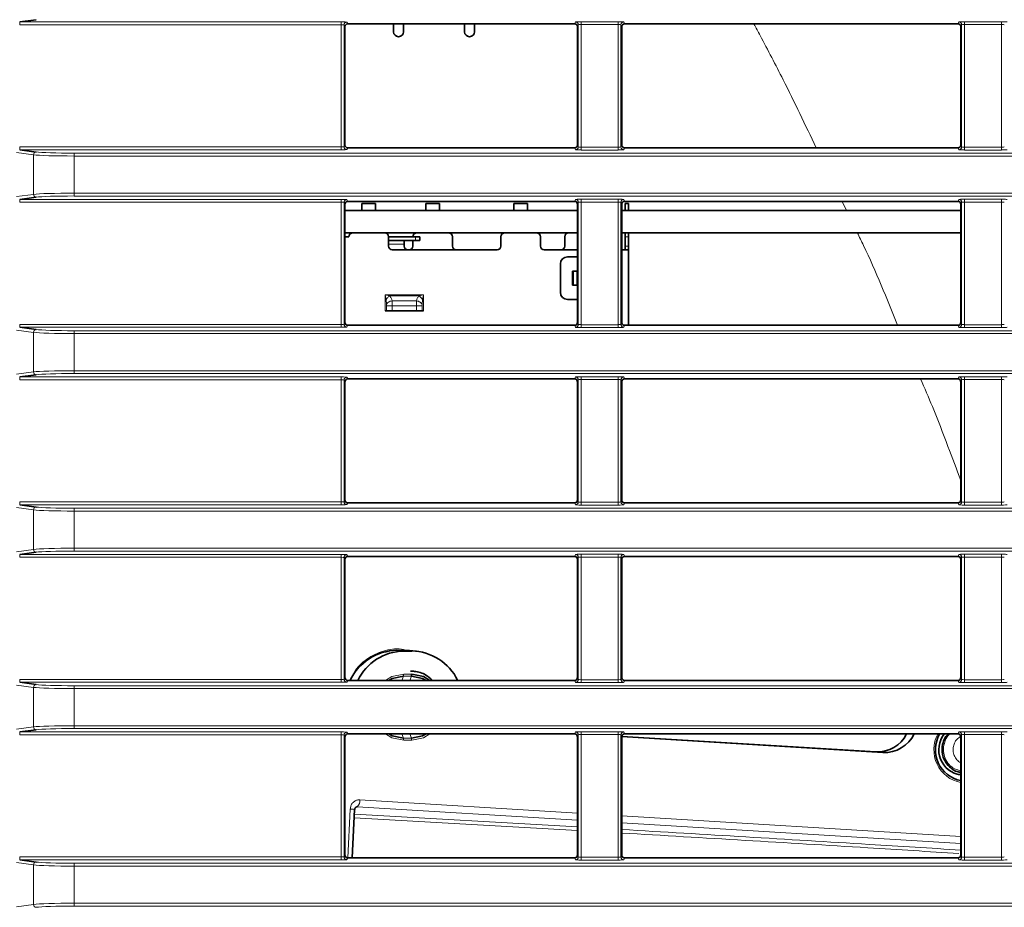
# Model space of a CAD drawing. Header units: millimetres. Extents: x 0 to 1118, y 0 to 864.
# Tile 69 of 172: x 522 to 540, y 364 to 379. Entities that reach past the tile are written whole.
import ezdxf

# ---------------------------------------------------------------- set-up
doc = ezdxf.new("R2010")
doc.units = ezdxf.units.MM
doc.layers.add('ALPHAREV', color=7, linetype='Continuous', lineweight=25)
doc.styles.add('SLDTEXTSTYLE0', font='TXT', dxfattribs={"width": 0.605})
doc.dimstyles.new('SLDDIMSTYLE0', dxfattribs={"dimtxt": 3.175, "dimasz": 4.572, "dimexe": 0, "dimexo": 0.0625, "dimgap": 0.79375, "dimtad": 0, "dimtih": 1, "dimtoh": 1, "dimdec": 1, "dimlfac": 4, "dimrnd": 1e-09, "dimzin": 12, "dimdsep": 46, "dimtxsty": 'SLDTEXTSTYLE0', "dimsah": 1, "dimcen": 0.09, "dimadec": 0, "dimazin": 3, "dimtfac": 1, "dimtofl": 0, "dimtmove": 0, "dimatfit": 3, "dimfxl": 1, "dimfrac": 2, "dimtolj": 1, "dimtzin": 12, "dimarcsym": 0})

# ---------------------------------------------------------------- blocks, each defined once
blk = doc.blocks.new('_D_3')
at = {"layer": 'ALPHAREV'}
for p, q in [((526.429, 391.735), (483.675, 391.735)), ((485.276, 391.735), (485.276, 364.121)), ((487.701, 363.394), (486.609, 363.394)), ((486.609, 363.394), (486.609, 358.521)), ((493.764, 363.394), (494.856, 363.394)), ((494.856, 363.394), (494.856, 358.521)), ((486.609, 358.521), (487.701, 358.521)), ((494.856, 358.521), (493.764, 358.521)), ((485.276, 330.179), (485.276, 357.793)), ((526.429, 330.179), (483.675, 330.179))]:
    blk.add_line(p, q, dxfattribs=at)
for points in [[(485.276, 391.735), (484.514, 387.163), (486.038, 387.163)], [(485.276, 330.179), (486.038, 334.751), (484.514, 334.751)]]:
    blk.add_solid(points, dxfattribs=at)
at = {"layer": 'ALPHAREV', "char_height": 3.175, "attachment_point": 1, "style": 'SLDTEXTSTYLE0'}
for s, insert in [('246.2', (474.604, 362.614)), ('9.7', (487.701, 362.614))]:
    blk.add_mtext(s, dxfattribs=dict(at, insert=insert))

msp = doc.modelspace()

# ---------------------------------------------------------------- linework, layer by layer
at = {"color": 7, "linetype": 'Continuous', "lineweight": 35}
for p, q in [((522.546, 379.309), (522.255, 379.27)), ((527.98, 379.185), (527.98, 377.104)), ((532.027, 379.235), (528.03, 379.235)), ((528.839, 379.235), (528.839, 379.097)), ((529.014, 379.097), (529.014, 379.235)), ((530.089, 379.235), (530.089, 379.097)), ((530.264, 379.097), (530.264, 379.235)), ((532.077, 377.104), (532.077, 379.185)), ((532.856, 379.185), (532.856, 377.104)), ((538.777, 379.235), (532.906, 379.235)), ((538.827, 377.104), (538.827, 379.185)), ((522.255, 377.02), (522.546, 376.98)), ((532.027, 377.054), (528.03, 377.054)), ((538.777, 377.054), (532.906, 377.054)), ((522.546, 376.184), (522.255, 376.145)), ((527.98, 376.06), (527.98, 373.979)), ((532.027, 376.11), (528.03, 376.11)), ((528.281, 376.072), (528.281, 375.952)), ((528.521, 376.072), (528.281, 376.072)), ((528.521, 375.952), (528.521, 376.072)), ((529.406, 376.072), (529.646, 376.072)), ((529.406, 375.952), (529.406, 376.072)), ((529.646, 376.072), (529.646, 375.952)), ((530.956, 376.072), (530.956, 375.952)), ((531.196, 376.072), (530.956, 376.072)), ((531.196, 375.952), (531.196, 376.072)), ((532.077, 373.979), (532.077, 376.06)), ((532.856, 376.06), (532.856, 373.979)), ((538.777, 376.11), (532.906, 376.11)), ((532.914, 376.072), (532.976, 376.072)), ((532.914, 375.952), (532.914, 376.072)), ((532.976, 376.072), (532.976, 375.952)), ((538.827, 373.979), (538.827, 376.06)), ((532.077, 375.952), (527.98, 375.952)), ((538.827, 375.952), (532.856, 375.952)), ((532.077, 375.56), (527.98, 375.56)), ((538.827, 375.56), (532.856, 375.56)), ((532.914, 375.485), (532.914, 375.56)), ((532.976, 375.56), (532.976, 375.485)), ((527.98, 375.485), (528.051, 375.485)), ((528.751, 375.485), (528.751, 375.322)), ((528.751, 375.485), (529.226, 375.485)), ((529.226, 375.422), (528.751, 375.422)), ((529.026, 375.422), (529.026, 375.36)), ((529.176, 375.322), (529.176, 375.422)), ((529.226, 375.485), (529.301, 375.485)), ((529.226, 375.422), (529.301, 375.422)), ((529.301, 375.422), (529.301, 375.485)), ((529.876, 375.485), (529.876, 375.322)), ((530.726, 375.485), (530.726, 375.322)), ((531.426, 375.322), (531.426, 375.485)), ((531.851, 375.322), (531.851, 375.485)), ((532.914, 375.322), (532.914, 375.485)), ((532.976, 375.485), (532.976, 375.322)), ((530.664, 375.26), (528.814, 375.26)), ((529.026, 375.322), (529.026, 375.36)), ((532.077, 375.26), (531.489, 375.26)), ((532.976, 375.26), (532.856, 375.26)), ((532.914, 375.26), (532.914, 375.322)), ((532.976, 375.322), (532.976, 375.26)), ((532.976, 375.26), (532.976, 373.929)), ((532.077, 375.135), (531.901, 375.135)), ((531.776, 374.51), (531.776, 375.01)), ((531.988, 374.635), (531.988, 374.885)), ((531.998, 374.885), (531.988, 374.885)), ((531.998, 374.635), (531.998, 374.885)), ((532.073, 374.885), (531.998, 374.885)), ((532.073, 374.885), (532.073, 374.635)), ((531.988, 374.635), (531.998, 374.635)), ((532.073, 374.635), (531.998, 374.635)), ((532.077, 374.385), (531.901, 374.385)), ((528.714, 374.182), (528.689, 374.182)), ((528.813, 374.182), (528.714, 374.182)), ((529.24, 374.182), (528.813, 374.182)), ((529.339, 374.182), (529.24, 374.182)), ((529.364, 374.182), (529.339, 374.182)), ((522.255, 373.895), (522.546, 373.855)), ((532.027, 373.929), (528.03, 373.929)), ((538.777, 373.929), (532.906, 373.929)), ((522.546, 373.059), (522.255, 373.02)), ((527.98, 372.935), (527.98, 370.854)), ((532.027, 372.985), (528.03, 372.985)), ((532.077, 370.854), (532.077, 372.935)), ((532.856, 372.935), (532.856, 370.854)), ((538.777, 372.985), (532.906, 372.985)), ((538.827, 370.854), (538.827, 372.935)), ((522.255, 370.77), (522.546, 370.73)), ((532.027, 370.804), (528.03, 370.804)), ((538.777, 370.804), (532.906, 370.804)), ((522.546, 369.934), (522.255, 369.895)), ((532.027, 369.86), (528.03, 369.86)), ((538.777, 369.86), (532.906, 369.86)), ((527.98, 369.81), (527.98, 367.729)), ((532.077, 367.729), (532.077, 369.81)), ((532.856, 369.81), (532.856, 367.729)), ((538.827, 367.729), (538.827, 369.81)), ((529.035, 368.207), (528.895, 368.207)), ((529.157, 368.195), (529.017, 368.195)), ((529.119, 368.203), (529.035, 368.207)), ((529.24, 368.191), (529.119, 368.203)), ((522.255, 367.645), (522.546, 367.605)), ((532.027, 367.679), (528.03, 367.679)), ((538.777, 367.679), (532.906, 367.679)), ((522.546, 366.809), (522.255, 366.77)), ((532.027, 366.735), (528.03, 366.735)), ((537.332, 366.421), (532.857, 366.693)), ((538.777, 366.735), (532.906, 366.735)), ((527.98, 366.685), (527.98, 364.604)), ((532.077, 364.604), (532.077, 366.685)), ((532.856, 366.689), (537.454, 366.409)), ((532.856, 366.685), (532.856, 364.604)), ((538.827, 364.604), (538.827, 366.685)), ((538.827, 366.02), (538.781, 366.02)), ((528.15, 365.406), (528.107, 364.554)), ((528.199, 365.453), (528.172, 365.445)), ((528.184, 365.451), (528.18, 365.45)), ((522.255, 364.52), (522.546, 364.48)), ((532.027, 364.554), (528.03, 364.554)), ((538.777, 364.554), (532.906, 364.554))]:
    msp.add_line(p, q, dxfattribs=at)
at = {"color": 7, "linetype": 'Continuous', "lineweight": 18}
for p, q in [((522.255, 379.27), (527.917, 379.27)), ((522.255, 379.27), (522.255, 379.22)), ((527.917, 379.22), (522.255, 379.22)), ((527.917, 379.27), (527.917, 379.22)), ((527.917, 377.07), (527.917, 379.22)), ((527.967, 379.216), (527.967, 377.074)), ((527.98, 379.185), (527.967, 379.216)), ((528.017, 379.266), (528.03, 379.235)), ((532.027, 379.235), (532.041, 379.27)), ((532.091, 379.22), (532.077, 379.185)), ((532.091, 377.069), (532.091, 379.22)), ((532.141, 379.274), (532.792, 379.274)), ((532.141, 379.224), (532.141, 379.274)), ((532.792, 379.224), (532.141, 379.224)), ((532.141, 379.224), (532.141, 377.065)), ((532.792, 379.224), (532.792, 379.274)), ((532.792, 377.065), (532.792, 379.224)), ((532.842, 379.22), (532.842, 377.069)), ((532.856, 379.185), (532.842, 379.22)), ((532.892, 379.27), (532.906, 379.235)), ((538.777, 379.235), (538.791, 379.27)), ((538.841, 379.22), (538.827, 379.185)), ((538.841, 377.069), (538.841, 379.22)), ((538.891, 379.274), (539.542, 379.274)), ((538.891, 379.224), (538.891, 379.274)), ((539.542, 379.224), (538.891, 379.224)), ((538.891, 379.224), (538.891, 377.065)), ((539.542, 379.224), (539.542, 379.274)), ((539.542, 377.065), (539.542, 379.224)), ((527.967, 377.074), (527.98, 377.104)), ((532.077, 377.104), (532.091, 377.069)), ((532.842, 377.069), (532.856, 377.104)), ((538.827, 377.104), (538.841, 377.069)), ((522.498, 376.93), (522.198, 376.971)), ((522.255, 377.02), (522.255, 377.07)), ((522.255, 377.07), (527.917, 377.07)), ((527.917, 377.02), (522.255, 377.02)), ((522.498, 376.234), (522.498, 376.93)), ((523.211, 376.909), (523.211, 376.959)), ((523.211, 376.959), (663.222, 376.959)), ((527.917, 377.02), (527.917, 377.07)), ((528.03, 377.054), (528.017, 377.024)), ((532.041, 377.019), (532.027, 377.054)), ((532.141, 377.015), (532.141, 377.065)), ((532.141, 377.065), (532.792, 377.065)), ((532.792, 377.015), (532.141, 377.015)), ((532.792, 377.015), (532.792, 377.065)), ((532.906, 377.054), (532.892, 377.019)), ((538.791, 377.019), (538.777, 377.054)), ((538.891, 377.015), (538.891, 377.065)), ((538.891, 377.065), (539.542, 377.065)), ((539.542, 377.015), (538.891, 377.015)), ((539.542, 377.015), (539.542, 377.065)), ((663.222, 376.909), (523.211, 376.909)), ((523.211, 376.909), (523.211, 376.255)), ((522.198, 376.194), (522.498, 376.234)), ((523.211, 376.255), (663.222, 376.255)), ((523.211, 376.205), (523.211, 376.255)), ((522.255, 376.145), (527.917, 376.145)), ((522.255, 376.145), (522.255, 376.095)), ((527.917, 376.095), (522.255, 376.095)), ((663.222, 376.205), (523.211, 376.205)), ((527.917, 376.145), (527.917, 376.095)), ((527.917, 373.945), (527.917, 376.095)), ((527.967, 376.091), (527.967, 373.949)), ((527.98, 376.06), (527.967, 376.091)), ((528.017, 376.141), (528.03, 376.11)), ((532.027, 376.11), (532.041, 376.145)), ((532.091, 376.095), (532.077, 376.06)), ((532.091, 373.944), (532.091, 376.095)), ((532.141, 376.149), (532.792, 376.149)), ((532.141, 376.099), (532.141, 376.149)), ((532.792, 376.099), (532.141, 376.099)), ((532.141, 376.099), (532.141, 373.94)), ((532.792, 376.099), (532.792, 376.149)), ((532.792, 373.94), (532.792, 376.099)), ((532.842, 376.095), (532.842, 373.944)), ((532.856, 376.06), (532.842, 376.095)), ((532.892, 376.145), (532.906, 376.11)), ((536.813, 375.952), (536.737, 376.11)), ((538.777, 376.11), (538.791, 376.145)), ((538.841, 376.095), (538.827, 376.06)), ((538.841, 373.944), (538.841, 376.095)), ((538.891, 376.149), (539.542, 376.149)), ((538.891, 376.099), (538.891, 376.149)), ((539.542, 376.099), (538.891, 376.099)), ((538.891, 376.099), (538.891, 373.94)), ((539.542, 376.099), (539.542, 376.149)), ((539.542, 373.94), (539.542, 376.099)), ((529.226, 375.485), (529.226, 375.422)), ((532.914, 375.485), (532.976, 375.485)), ((529.026, 375.36), (528.751, 375.36)), ((532.914, 375.322), (532.976, 375.322)), ((528.689, 374.182), (528.689, 374.463)), ((528.689, 374.463), (528.705, 374.383)), ((528.769, 374.447), (528.689, 374.463)), ((528.689, 374.463), (529.364, 374.463)), ((528.705, 374.383), (528.714, 374.294)), ((529.284, 374.447), (528.769, 374.447)), ((528.812, 374.358), (529.241, 374.358)), ((529.364, 374.463), (529.284, 374.447)), ((529.339, 374.294), (529.348, 374.383)), ((529.348, 374.383), (529.364, 374.463)), ((529.364, 374.463), (529.364, 374.182)), ((528.714, 374.294), (528.714, 374.27)), ((528.813, 374.27), (528.714, 374.27)), ((528.714, 374.27), (528.714, 374.182)), ((529.24, 374.27), (528.813, 374.27)), ((528.813, 374.182), (528.813, 374.27)), ((529.339, 374.27), (529.24, 374.27)), ((529.24, 374.182), (529.24, 374.27)), ((529.339, 374.27), (529.339, 374.294)), ((529.339, 374.182), (529.339, 374.27)), ((527.967, 373.949), (527.98, 373.979)), ((532.077, 373.979), (532.091, 373.944)), ((532.842, 373.944), (532.856, 373.979)), ((538.827, 373.979), (538.841, 373.944)), ((522.498, 373.805), (522.198, 373.846)), ((522.255, 373.895), (522.255, 373.945)), ((522.255, 373.945), (527.917, 373.945)), ((527.917, 373.895), (522.255, 373.895)), ((522.498, 373.109), (522.498, 373.805)), ((523.211, 373.784), (523.211, 373.834)), ((523.211, 373.834), (663.222, 373.834)), ((527.917, 373.895), (527.917, 373.945)), ((528.03, 373.929), (528.017, 373.899)), ((532.041, 373.894), (532.027, 373.929)), ((532.141, 373.89), (532.141, 373.94)), ((532.141, 373.94), (532.792, 373.94)), ((532.792, 373.89), (532.141, 373.89)), ((532.792, 373.89), (532.792, 373.94)), ((532.906, 373.929), (532.892, 373.894)), ((538.791, 373.894), (538.777, 373.929)), ((538.891, 373.89), (538.891, 373.94)), ((538.891, 373.94), (539.542, 373.94)), ((539.542, 373.89), (538.891, 373.89)), ((539.542, 373.89), (539.542, 373.94)), ((523.211, 373.784), (523.211, 373.13)), ((663.222, 373.784), (523.211, 373.784)), ((522.198, 373.069), (522.498, 373.109)), ((523.211, 373.08), (523.211, 373.13)), ((523.211, 373.13), (663.222, 373.13)), ((522.255, 373.02), (527.917, 373.02)), ((522.255, 373.02), (522.255, 372.97)), ((527.917, 372.97), (522.255, 372.97)), ((663.222, 373.08), (523.211, 373.08)), ((527.917, 373.02), (527.917, 372.97)), ((527.917, 370.82), (527.917, 372.97)), ((527.967, 372.966), (527.967, 370.824)), ((527.98, 372.935), (527.967, 372.966)), ((528.017, 373.016), (528.03, 372.985)), ((532.027, 372.985), (532.041, 373.02)), ((532.091, 372.97), (532.077, 372.935)), ((532.091, 370.819), (532.091, 372.97)), ((532.141, 373.024), (532.792, 373.024)), ((532.141, 373.024), (532.141, 372.974)), ((532.792, 372.974), (532.141, 372.974)), ((532.141, 372.974), (532.141, 370.815)), ((532.792, 373.024), (532.792, 372.974)), ((532.792, 370.815), (532.792, 372.974)), ((532.842, 372.97), (532.842, 370.819)), ((532.856, 372.935), (532.842, 372.97)), ((532.892, 373.02), (532.906, 372.985)), ((538.777, 372.985), (538.791, 373.02)), ((538.841, 372.97), (538.827, 372.935)), ((538.841, 370.819), (538.841, 372.97)), ((538.891, 373.024), (539.542, 373.024)), ((538.891, 373.024), (538.891, 372.974)), ((539.542, 372.974), (538.891, 372.974)), ((538.891, 372.974), (538.891, 370.815)), ((539.542, 373.024), (539.542, 372.974)), ((539.542, 370.815), (539.542, 372.974)), ((527.967, 370.824), (527.98, 370.854)), ((532.077, 370.854), (532.091, 370.819)), ((532.842, 370.819), (532.856, 370.854)), ((538.827, 370.854), (538.841, 370.819)), ((522.498, 370.68), (522.198, 370.721)), ((522.255, 370.77), (522.255, 370.82)), ((522.255, 370.82), (527.917, 370.82)), ((527.917, 370.77), (522.255, 370.77)), ((522.498, 369.984), (522.498, 370.68)), ((523.211, 370.659), (523.211, 370.709)), ((523.211, 370.709), (663.222, 370.709)), ((527.917, 370.77), (527.917, 370.82)), ((528.03, 370.804), (528.017, 370.774)), ((532.041, 370.769), (532.027, 370.804)), ((532.141, 370.815), (532.141, 370.765)), ((532.141, 370.815), (532.792, 370.815)), ((532.792, 370.765), (532.141, 370.765)), ((532.792, 370.815), (532.792, 370.765)), ((532.906, 370.804), (532.892, 370.769)), ((538.791, 370.769), (538.777, 370.804)), ((538.891, 370.815), (538.891, 370.765)), ((538.891, 370.815), (539.542, 370.815)), ((539.542, 370.765), (538.891, 370.765)), ((539.542, 370.815), (539.542, 370.765)), ((523.211, 370.659), (523.211, 370.005)), ((663.222, 370.659), (523.211, 370.659)), ((523.211, 370.005), (663.222, 370.005)), ((523.211, 369.955), (523.211, 370.005)), ((522.198, 369.944), (522.498, 369.984)), ((522.255, 369.895), (527.917, 369.895)), ((522.255, 369.895), (522.255, 369.845)), ((527.917, 369.845), (522.255, 369.845)), ((663.222, 369.955), (523.211, 369.955)), ((527.917, 369.895), (527.917, 369.845)), ((527.917, 367.695), (527.917, 369.845)), ((527.967, 369.841), (527.967, 367.699)), ((527.98, 369.81), (527.967, 369.841)), ((528.017, 369.891), (528.03, 369.86)), ((532.027, 369.86), (532.041, 369.895)), ((532.091, 369.845), (532.077, 369.81)), ((532.091, 367.694), (532.091, 369.845)), ((532.141, 369.899), (532.792, 369.899)), ((532.141, 369.849), (532.141, 369.899)), ((532.792, 369.849), (532.141, 369.849)), ((532.141, 369.849), (532.141, 367.69)), ((532.792, 369.849), (532.792, 369.899)), ((532.792, 367.69), (532.792, 369.849)), ((532.842, 369.845), (532.842, 367.694)), ((532.856, 369.81), (532.842, 369.845)), ((532.892, 369.895), (532.906, 369.86)), ((538.777, 369.86), (538.791, 369.895)), ((538.841, 369.845), (538.827, 369.81)), ((538.841, 367.694), (538.841, 369.845)), ((538.891, 369.899), (539.542, 369.899)), ((538.891, 369.849), (538.891, 369.899)), ((539.542, 369.849), (538.891, 369.849)), ((538.891, 369.849), (538.891, 367.69)), ((539.542, 369.849), (539.542, 369.899)), ((539.542, 367.69), (539.542, 369.849)), ((529.017, 368.195), (528.895, 368.207)), ((529.157, 368.195), (529.035, 368.207)), ((529.012, 367.755), (528.985, 367.679)), ((529.152, 367.755), (529.012, 367.755)), ((529.017, 367.79), (529.157, 367.79)), ((529.152, 367.755), (529.124, 367.679)), ((522.498, 367.555), (522.198, 367.596)), ((522.255, 367.645), (522.255, 367.695)), ((522.255, 367.695), (527.917, 367.695)), ((527.917, 367.645), (522.255, 367.645)), ((523.211, 367.534), (523.211, 367.584)), ((523.211, 367.584), (663.222, 367.584)), ((527.917, 367.645), (527.917, 367.695)), ((527.967, 367.699), (527.98, 367.729)), ((528.03, 367.679), (528.017, 367.649)), ((532.041, 367.644), (532.027, 367.679)), ((532.077, 367.729), (532.091, 367.694)), ((532.141, 367.64), (532.141, 367.69)), ((532.141, 367.69), (532.792, 367.69)), ((532.792, 367.64), (532.141, 367.64)), ((532.792, 367.64), (532.792, 367.69)), ((532.842, 367.694), (532.856, 367.729)), ((532.906, 367.679), (532.892, 367.644)), ((538.791, 367.644), (538.777, 367.679)), ((538.827, 367.729), (538.841, 367.694)), ((538.891, 367.64), (538.891, 367.69)), ((538.891, 367.69), (539.542, 367.69)), ((539.542, 367.64), (538.891, 367.64)), ((539.542, 367.64), (539.542, 367.69)), ((522.498, 366.859), (522.498, 367.555)), ((663.222, 367.534), (523.211, 367.534)), ((523.211, 367.534), (523.211, 366.88)), ((523.211, 366.83), (523.211, 366.88)), ((523.211, 366.88), (663.222, 366.88)), ((522.198, 366.819), (522.498, 366.859)), ((522.255, 366.77), (527.917, 366.77)), ((522.255, 366.77), (522.255, 366.72)), ((527.917, 366.72), (522.255, 366.72)), ((663.222, 366.83), (523.211, 366.83)), ((527.917, 366.77), (527.917, 366.72)), ((527.917, 364.57), (527.917, 366.72)), ((527.967, 366.716), (527.967, 364.574)), ((527.98, 366.685), (527.967, 366.716)), ((528.017, 366.766), (528.03, 366.735)), ((528.985, 366.735), (529.012, 366.659)), ((529.124, 366.735), (529.152, 366.659)), ((532.027, 366.735), (532.041, 366.77)), ((532.091, 366.72), (532.077, 366.685)), ((532.091, 364.569), (532.091, 366.72)), ((532.141, 366.774), (532.792, 366.774)), ((532.141, 366.724), (532.141, 366.774)), ((532.792, 366.724), (532.141, 366.724)), ((532.141, 366.724), (532.141, 364.565)), ((532.792, 366.724), (532.792, 366.774)), ((532.792, 364.565), (532.792, 366.724)), ((532.842, 366.72), (532.842, 364.569)), ((532.856, 366.685), (532.842, 366.72)), ((532.892, 366.77), (532.906, 366.735)), ((538.777, 366.735), (538.791, 366.77)), ((538.841, 366.72), (538.827, 366.685)), ((538.841, 364.569), (538.841, 366.72)), ((538.891, 366.774), (539.542, 366.774)), ((538.891, 366.724), (538.891, 366.774)), ((539.542, 366.724), (538.891, 366.724)), ((538.891, 366.724), (538.891, 364.565)), ((539.542, 366.724), (539.542, 366.774)), ((539.542, 364.565), (539.542, 366.724)), ((529.012, 366.659), (529.152, 366.659)), ((529.157, 366.624), (529.017, 366.624)), ((537.454, 366.409), (537.332, 366.421)), ((538.783, 366.019), (538.827, 366.015)), ((528.246, 365.577), (532.077, 365.344)), ((528.032, 364.554), (528.075, 365.414)), ((528.148, 365.322), (532.077, 365.098)), ((532.077, 365.217), (528.199, 365.453)), ((532.077, 365.036), (528.146, 365.259)), ((532.856, 365.297), (538.827, 364.933)), ((538.827, 364.806), (532.856, 365.169)), ((522.498, 364.43), (522.198, 364.471)), ((522.255, 364.52), (522.255, 364.57)), ((522.255, 364.57), (527.917, 364.57)), ((527.917, 364.52), (522.255, 364.52)), ((523.211, 364.409), (523.211, 364.459)), ((523.211, 364.459), (663.222, 364.459)), ((527.917, 364.52), (527.917, 364.57)), ((527.967, 364.574), (527.98, 364.604)), ((528.03, 364.554), (528.017, 364.524)), ((532.041, 364.519), (532.027, 364.554)), ((532.077, 364.604), (532.091, 364.569)), ((532.141, 364.515), (532.141, 364.565)), ((532.141, 364.565), (532.792, 364.565)), ((532.792, 364.515), (532.141, 364.515)), ((532.792, 364.515), (532.792, 364.565)), ((532.842, 364.569), (532.856, 364.604)), ((532.906, 364.554), (532.892, 364.519)), ((538.791, 364.519), (538.777, 364.554)), ((538.827, 364.604), (538.841, 364.569)), ((538.891, 364.515), (538.891, 364.565)), ((538.891, 364.565), (539.542, 364.565)), ((539.542, 364.515), (538.891, 364.515)), ((539.542, 364.515), (539.542, 364.565)), ((522.498, 363.734), (522.498, 364.43)), ((523.211, 364.409), (523.211, 363.755)), ((663.222, 364.409), (523.211, 364.409)), ((523.211, 363.755), (663.222, 363.755)), ((523.211, 363.705), (523.211, 363.755)), ((522.198, 363.694), (522.498, 363.734)), ((663.222, 363.705), (523.211, 363.705))]:
    msp.add_line(p, q, dxfattribs=at)
at = {"color": 7, "linetype": 'Continuous', "lineweight": 18, "flags": 128}
for points in [[(528.698, 367.679), (528.809, 367.746), (529.017, 367.79)], [(529.017, 366.624), (528.809, 366.668), (528.698, 366.735)], [(529.476, 366.735), (529.365, 366.668), (529.157, 366.624)]]:
    msp.add_lwpolyline(points, dxfattribs=at)
at = {"color": 7, "linetype": 'Continuous', "lineweight": 35, "flags": 128}
for points in [[(529.012, 367.755), (528.816, 367.713), (528.753, 367.679)], [(529.411, 367.679), (529.347, 367.713), (529.152, 367.755)], [(529.157, 367.79), (529.365, 367.746), (529.476, 367.679)], [(528.753, 366.735), (528.816, 366.701), (529.012, 366.659)], [(529.152, 366.659), (529.347, 366.701), (529.411, 366.735)], [(528.155, 365.407), (528.154, 365.407), (528.15, 365.406)]]:
    msp.add_lwpolyline(points, dxfattribs=at)
at = {"color": 7, "linetype": 'Continuous', "lineweight": 18}
for centre, radius, start, end in [((528.017, 379.216), 0.05, 90.0282, 179.926), ((532.041, 379.22), 0.05, 0.074, 89.9718), ((532.892, 379.22), 0.05, 90.0282, 179.926), ((538.791, 379.22), 0.05, 0.074, 89.9718), ((522.548, 376.931), 0.0496, 92.3439, 180.4756), ((528.017, 377.074), 0.05, 180.074, 269.9718), ((532.041, 377.069), 0.05, 270.0282, 359.926), ((532.892, 377.069), 0.05, 180.074, 269.9718), ((538.791, 377.069), 0.05, 270.0282, 359.926), ((522.548, 376.234), 0.0496, 179.5244, 267.6561), ((528.017, 376.091), 0.05, 90.0282, 179.926), ((532.041, 376.095), 0.05, 0.074, 89.9718), ((532.892, 376.095), 0.05, 90.0282, 179.926), ((538.791, 376.095), 0.05, 0.074, 89.9718), ((522.548, 373.806), 0.0496, 92.3439, 180.4756), ((528.017, 373.949), 0.05, 180.074, 269.9718), ((532.041, 373.944), 0.05, 270.0282, 359.926), ((532.892, 373.944), 0.05, 180.074, 269.9718), ((538.791, 373.944), 0.05, 270.0282, 359.926), ((522.548, 373.109), 0.0496, 179.5244, 267.6561), ((528.017, 372.966), 0.05, 90.0282, 179.926), ((532.041, 372.97), 0.05, 0.074, 89.9718), ((532.892, 372.97), 0.05, 90.0282, 179.926), ((538.791, 372.97), 0.05, 0.074, 89.9718), ((522.548, 370.681), 0.0496, 92.3439, 180.4756), ((528.017, 370.824), 0.05, 180.074, 269.9718), ((532.041, 370.819), 0.05, 270.0282, 359.926), ((532.892, 370.819), 0.05, 180.074, 269.9718), ((538.791, 370.819), 0.05, 270.0282, 359.926), ((522.548, 369.984), 0.0496, 179.5244, 267.6561), ((528.017, 369.841), 0.05, 90.0282, 179.926), ((532.041, 369.845), 0.05, 0.074, 89.9718), ((532.892, 369.845), 0.05, 90.0282, 179.926), ((538.791, 369.845), 0.05, 0.074, 89.9718), ((528.909, 367.789), 0.108, 341.967, 0.995), ((522.548, 367.556), 0.0496, 92.3439, 180.4756), ((528.017, 367.699), 0.05, 180.074, 269.9718), ((532.041, 367.694), 0.05, 270.0282, 359.926), ((532.892, 367.694), 0.05, 180.074, 269.9718), ((538.791, 367.694), 0.05, 270.0282, 359.926), ((522.548, 366.859), 0.0496, 179.5244, 267.6561), ((528.017, 366.716), 0.05, 90.0282, 179.926), ((532.041, 366.72), 0.05, 0.074, 89.9718), ((532.892, 366.72), 0.05, 90.0282, 179.926), ((538.94, 366.456), 0.588, 151.72, 258.9159), ((538.791, 366.72), 0.05, 0.074, 89.9718), ((528.909, 366.626), 0.108, 359.005, 18.033), ((529.049, 366.626), 0.108, 359.005, 18.033), ((528.102, 365.562), 0.145, 311.5735, 6.3287), ((528.064, 364.824), 0.59, 81.1616, 88.9274), ((522.548, 364.431), 0.0496, 92.3439, 180.4756), ((528.017, 364.574), 0.05, 180.074, 269.9718), ((532.041, 364.569), 0.05, 270.0282, 359.926), ((532.892, 364.569), 0.05, 180.074, 269.9718), ((538.791, 364.569), 0.05, 270.0282, 359.926), ((522.548, 363.734), 0.0496, 179.5244, 267.6561)]:
    msp.add_arc(centre, radius, start, end, dxfattribs=at)
at = {"color": 7, "linetype": 'Continuous', "lineweight": 35}
for centre, radius, start, end in [((528.926, 379.097), 0.0875, 180, 360), ((530.176, 379.097), 0.0875, 180, 0), ((528.126, 375.485), 0.075, 90, 180), ((528.676, 375.485), 0.075, 0, 90), ((529.251, 375.485), 0.075, 90, 180), ((529.801, 375.485), 0.075, 360, 90), ((530.801, 375.485), 0.075, 90, 180), ((531.351, 375.485), 0.075, 360, 90), ((531.926, 375.485), 0.075, 90, 180), ((528.814, 375.322), 0.0625, 180, 270), ((529.089, 375.322), 0.0625, 180, 270), ((529.114, 375.322), 0.0625, 270, 0), ((529.939, 375.322), 0.0625, 180, 270), ((530.664, 375.322), 0.0625, 270, 0), ((531.489, 375.322), 0.0625, 180, 270), ((531.789, 375.322), 0.0625, 270, 0), ((531.901, 375.01), 0.125, 90, 180), ((531.901, 374.51), 0.125, 180, 270), ((528.913, 367.276), 0.932, 91.1004, 154.3221), ((529.035, 367.275), 0.92, 91.0923, 153.9519), ((529.143, 367.281), 0.915, 25.8351, 89.1207), ((529.049, 367.789), 0.108, 341.967, 0.995), ((537.357, 366.997), 0.577, 267.5225, 332.984), ((537.479, 366.997), 0.589, 267.5354, 333.5956), ((538.932, 366.457), 0.553, 149.7921, 259.0001), ((538.887, 366.458), 0.449, 141.9791, 261.409)]:
    msp.add_arc(centre, radius, start, end, dxfattribs=at)
at = {"color": 7, "linetype": 'Continuous', "lineweight": 18}
for centre, major_axis, ratio, start_param, end_param in [((527.917, 379.266), (0.1, 0), 0.043661, 0.017453, 1.570796), ((527.917, 379.216), (0.05, 0), 0.087322, 0.017453, 1.570796), ((532.141, 379.27), (0.1, 0), 0.043661, 1.570796, 3.124139), ((532.141, 379.22), (0.05, 0), 0.087322, 1.570796, 3.124139), ((532.792, 379.27), (0.1, 0), 0.043661, 0.017453, 1.570796), ((532.792, 379.22), (0.05, 0), 0.087322, 0.017453, 1.570796), ((538.891, 379.27), (0.1, 0), 0.043661, 1.570796, 3.124139), ((538.891, 379.22), (0.05, 0), 0.087322, 1.570796, 3.124139), ((539.542, 379.27), (0.1, 0), 0.043661, 0.017453, 1.570796), ((539.542, 379.22), (0.05, 0), 0.087322, 0.017453, 1.570796), ((523.211, 376.94), (0.75, 0), 0.04075, 3.455752, 4.712389), ((523.211, 376.99), (0.7, 0), 0.043661, 3.455752, 4.712389), ((527.917, 377.074), (0.05, 0), 0.087322, 4.712389, 6.265732), ((527.917, 377.024), (0.1, 0), 0.043661, 4.712389, 6.265732), ((532.141, 377.02), (0.1, 0), 0.043661, 3.159046, 4.712389), ((532.141, 377.07), (0.05, 0), 0.087322, 3.159046, 4.712389), ((532.792, 377.07), (0.05, 0), 0.087322, 4.712389, 6.265732), ((532.792, 377.02), (0.1, 0), 0.043661, 4.712389, 6.265732), ((538.891, 377.02), (0.1, 0), 0.043661, 3.159046, 4.712389), ((538.891, 377.07), (0.05, 0), 0.087322, 3.159046, 4.712389), ((539.542, 377.07), (0.05, 0), 0.087322, 4.712389, 6.265732), ((539.542, 377.02), (0.1, 0), 0.043661, 4.712389, 6.265732), ((523.211, 376.225), (0.75, 0), 0.04075, 1.570796, 2.827433), ((523.211, 376.175), (0.7, 0), 0.043661, 1.570796, 2.827433), ((527.917, 376.141), (0.1, 0), 0.043661, 0.017453, 1.570796), ((527.917, 376.091), (0.05, 0), 0.087322, 0.017453, 1.570796), ((532.141, 376.145), (0.1, 0), 0.043661, 1.570796, 3.124139), ((532.141, 376.095), (0.05, 0), 0.087322, 1.570796, 3.124139), ((532.792, 376.145), (0.1, 0), 0.043661, 0.017453, 1.570796), ((532.792, 376.095), (0.05, 0), 0.087322, 0.017453, 1.570796), ((538.891, 376.145), (0.1, 0), 0.043661, 1.570796, 3.124139), ((538.891, 376.095), (0.05, 0), 0.087322, 1.570796, 3.124139), ((539.542, 376.145), (0.1, 0), 0.043661, 0.017453, 1.570796), ((539.542, 376.095), (0.05, 0), 0.087322, 0.017453, 1.570796), ((523.211, 373.815), (0.75, 0), 0.04075, 3.455752, 4.712389), ((523.211, 373.865), (0.7, 0), 0.043661, 3.455752, 4.712389), ((527.917, 373.949), (0.05, 0), 0.087322, 4.712389, 6.265732), ((527.917, 373.899), (0.1, 0), 0.043661, 4.712389, 6.265732), ((532.141, 373.895), (0.1, 0), 0.043661, 3.159046, 4.712389), ((532.141, 373.945), (0.05, 0), 0.087322, 3.159046, 4.712389), ((532.792, 373.945), (0.05, 0), 0.087322, 4.712389, 6.265732), ((532.792, 373.895), (0.1, 0), 0.043661, 4.712389, 6.265732), ((538.891, 373.895), (0.1, 0), 0.043661, 3.159046, 4.712389), ((538.891, 373.945), (0.05, 0), 0.087322, 3.159046, 4.712389), ((539.542, 373.945), (0.05, 0), 0.087322, 4.712389, 6.265732), ((539.542, 373.895), (0.1, 0), 0.043661, 4.712389, 6.265732), ((523.211, 373.1), (0.75, 0), 0.04075, 1.570796, 2.827433), ((523.211, 373.05), (0.7, 0), 0.043661, 1.570796, 2.827433), ((527.917, 373.016), (0.1, 0), 0.043661, 0.017453, 1.570796), ((527.917, 372.966), (0.05, 0), 0.087322, 0.017453, 1.570796), ((532.141, 373.02), (0.1, 0), 0.043661, 1.570796, 3.124139), ((532.141, 372.97), (0.05, 0), 0.087322, 1.570796, 3.124139), ((532.792, 373.02), (0.1, 0), 0.043661, 0.017453, 1.570796), ((532.792, 372.97), (0.05, 0), 0.087322, 0.017453, 1.570796), ((538.891, 373.02), (0.1, 0), 0.043661, 1.570796, 3.124139), ((538.891, 372.97), (0.05, 0), 0.087322, 1.570796, 3.124139), ((539.542, 373.02), (0.1, 0), 0.043661, 0.017453, 1.570796), ((539.542, 372.97), (0.05, 0), 0.087322, 0.017453, 1.570796), ((523.211, 370.69), (0.75, 0), 0.04075, 3.455752, 4.712389), ((523.211, 370.74), (0.7, 0), 0.043661, 3.455752, 4.712389), ((527.917, 370.824), (0.05, 0), 0.087322, 4.712389, 6.265732), ((527.917, 370.774), (0.1, 0), 0.043661, 4.712389, 6.265732), ((532.141, 370.77), (0.1, 0), 0.043661, 3.159046, 4.712389), ((532.141, 370.82), (0.05, 0), 0.087322, 3.159046, 4.712389), ((532.792, 370.82), (0.05, 0), 0.087322, 4.712389, 6.265732), ((532.792, 370.77), (0.1, 0), 0.043661, 4.712389, 6.265732), ((538.891, 370.77), (0.1, 0), 0.043661, 3.159046, 4.712389), ((538.891, 370.82), (0.05, 0), 0.087322, 3.159046, 4.712389), ((539.542, 370.82), (0.05, 0), 0.087322, 4.712389, 6.265732), ((539.542, 370.77), (0.1, 0), 0.043661, 4.712389, 6.265732), ((523.211, 369.975), (0.75, 0), 0.04075, 1.570796, 2.827433), ((523.211, 369.925), (0.7, 0), 0.043661, 1.570796, 2.827433), ((527.917, 369.891), (0.1, 0), 0.043661, 0.017453, 1.570796), ((527.917, 369.841), (0.05, 0), 0.087322, 0.017453, 1.570796), ((532.141, 369.895), (0.1, 0), 0.043661, 1.570796, 3.124139), ((532.141, 369.845), (0.05, 0), 0.087322, 1.570796, 3.124139), ((532.792, 369.895), (0.1, 0), 0.043661, 0.017453, 1.570796), ((532.792, 369.845), (0.05, 0), 0.087322, 0.017453, 1.570796), ((538.891, 369.895), (0.1, 0), 0.043661, 1.570796, 3.124139), ((538.891, 369.845), (0.05, 0), 0.087322, 1.570796, 3.124139), ((539.542, 369.895), (0.1, 0), 0.043661, 0.017453, 1.570796), ((539.542, 369.845), (0.05, 0), 0.087322, 0.017453, 1.570796), ((523.211, 367.615), (0.7, 0), 0.043661, 3.455752, 4.712389), ((527.917, 367.699), (0.05, 0), 0.087322, 4.712389, 6.265732), ((527.917, 367.649), (0.1, 0), 0.043661, 4.712389, 6.265732), ((532.141, 367.645), (0.1, 0), 0.043661, 3.159046, 4.712389), ((532.141, 367.695), (0.05, 0), 0.087322, 3.159046, 4.712389), ((532.792, 367.695), (0.05, 0), 0.087322, 4.712389, 6.265732), ((532.792, 367.645), (0.1, 0), 0.043661, 4.712389, 6.265732), ((538.891, 367.645), (0.1, 0), 0.043661, 3.159046, 4.712389), ((538.891, 367.695), (0.05, 0), 0.087322, 3.159046, 4.712389), ((539.542, 367.695), (0.05, 0), 0.087322, 4.712389, 6.265732), ((539.542, 367.645), (0.1, 0), 0.043661, 4.712389, 6.265732), ((523.211, 367.565), (0.75, 0), 0.04075, 3.455752, 4.712389), ((523.211, 366.85), (0.75, 0), 0.04075, 1.570796, 2.827433), ((523.211, 366.8), (0.7, 0), 0.043661, 1.570796, 2.827433), ((527.917, 366.766), (0.1, 0), 0.043661, 0.017453, 1.570796), ((527.917, 366.716), (0.05, 0), 0.087322, 0.017453, 1.570796), ((532.141, 366.77), (0.1, 0), 0.043661, 1.570796, 3.124139), ((532.141, 366.72), (0.05, 0), 0.087322, 1.570796, 3.124139), ((532.792, 366.77), (0.1, 0), 0.043661, 0.017453, 1.570796), ((532.792, 366.72), (0.05, 0), 0.087322, 0.017453, 1.570796), ((538.891, 366.77), (0.1, 0), 0.043661, 1.570796, 3.124139), ((538.891, 366.72), (0.05, 0), 0.087322, 1.570796, 3.124139), ((539.542, 366.77), (0.1, 0), 0.043661, 0.017453, 1.570796), ((539.542, 366.72), (0.05, 0), 0.087322, 0.017453, 1.570796), ((523.211, 364.49), (0.7, 0), 0.043661, 3.455752, 4.712389), ((527.917, 364.574), (0.05, 0), 0.087322, 4.712389, 6.265732), ((527.917, 364.524), (0.1, 0), 0.043661, 4.712389, 6.265732), ((532.141, 364.52), (0.1, 0), 0.043661, 3.159046, 4.712389), ((532.141, 364.57), (0.05, 0), 0.087322, 3.159046, 4.712389), ((532.792, 364.57), (0.05, 0), 0.087322, 4.712389, 6.265732), ((532.792, 364.52), (0.1, 0), 0.043661, 4.712389, 6.265732), ((538.891, 364.52), (0.1, 0), 0.043661, 3.159046, 4.712389), ((538.891, 364.57), (0.05, 0), 0.087322, 3.159046, 4.712389), ((539.542, 364.57), (0.05, 0), 0.087322, 4.712389, 6.265732), ((539.542, 364.52), (0.1, 0), 0.043661, 4.712389, 6.265732), ((523.211, 364.44), (0.75, 0), 0.04075, 3.455752, 4.712389), ((523.211, 363.725), (0.75, 0), 0.04075, 1.570796, 2.827433), ((523.211, 363.675), (0.7, 0), 0.043661, 1.570796, 2.827433)]:
    msp.add_ellipse(centre, major_axis=major_axis, ratio=ratio, start_param=start_param, end_param=end_param, dxfattribs=at)
at = {"color": 7, "linetype": 'Continuous', "lineweight": 35}
for centre, major_axis, start_param, end_param in [((528.03, 379.185), (0.0186, -0.0465), 2.761651, 4.331686), ((532.027, 379.185), (0.0186, 0.0465), 5.093092, 6.663127), ((532.906, 379.185), (0.0186, -0.0465), 2.761651, 4.331686), ((538.777, 379.185), (0.0186, 0.0465), 5.093092, 6.663127), ((528.03, 377.104), (0.0186, 0.0465), 1.9515, 3.521535), ((532.027, 377.104), (0.0186, -0.0465), 5.903243, 7.473278), ((532.906, 377.104), (0.0186, 0.0465), 1.9515, 3.521535), ((538.777, 377.104), (0.0186, -0.0465), 5.903243, 7.473278), ((528.03, 376.06), (0.0186, -0.0465), 2.761651, 4.331686), ((532.027, 376.06), (0.0186, 0.0465), 5.093092, 6.663127), ((532.906, 376.06), (0.0186, -0.0465), 2.761651, 4.331686), ((538.777, 376.06), (0.0186, 0.0465), 5.093092, 6.663127), ((528.03, 373.979), (0.0186, 0.0465), 1.9515, 3.521535), ((532.027, 373.979), (0.0186, -0.0465), 5.903243, 7.473278), ((532.906, 373.979), (0.0186, 0.0465), 1.9515, 3.521535), ((538.777, 373.979), (0.0186, -0.0465), 5.903243, 7.473278), ((528.03, 372.935), (0.0186, -0.0465), 2.761651, 4.331686), ((532.027, 372.935), (0.0186, 0.0465), 5.093092, 6.663127), ((532.906, 372.935), (0.0186, -0.0465), 2.761651, 4.331686), ((538.777, 372.935), (0.0186, 0.0465), 5.093092, 6.663127), ((528.03, 370.854), (0.0186, 0.0465), 1.9515, 3.521535), ((532.027, 370.854), (-0.0186, 0.0465), 2.761651, 4.331686), ((532.906, 370.854), (-0.0186, -0.0465), 5.093092, 6.663127), ((538.777, 370.854), (-0.0186, 0.0465), 2.761651, 4.331686), ((528.03, 369.81), (0.0186, -0.0465), 2.761651, 4.331686), ((532.027, 369.81), (-0.0186, -0.0465), 1.9515, 3.521535), ((532.906, 369.81), (-0.0186, 0.0465), 5.903243, 7.473278), ((538.777, 369.81), (-0.0186, -0.0465), 1.9515, 3.521535), ((528.03, 367.729), (0.0186, 0.0465), 1.9515, 3.521535), ((532.027, 367.729), (-0.0186, 0.0465), 2.761651, 4.331686), ((532.906, 367.729), (-0.0186, -0.0465), 5.093092, 6.663127), ((538.777, 367.729), (-0.0186, 0.0465), 2.761651, 4.331686), ((528.03, 366.685), (0.0186, -0.0465), 2.761651, 4.331686), ((532.027, 366.685), (-0.0186, -0.0465), 1.9515, 3.521535), ((532.906, 366.685), (-0.0186, 0.0465), 5.903243, 7.473278), ((538.777, 366.685), (-0.0186, -0.0465), 1.9515, 3.521535), ((528.03, 364.604), (0.0186, 0.0465), 1.9515, 3.521535), ((532.027, 364.604), (-0.0186, 0.0465), 2.761651, 4.331686), ((532.906, 364.604), (-0.0186, -0.0465), 5.093092, 6.663127), ((538.777, 364.604), (-0.0186, 0.0465), 2.761651, 4.331686)]:
    msp.add_ellipse(centre, major_axis=major_axis, ratio=0.998896, start_param=start_param, end_param=end_param, dxfattribs=at)
at = {"color": 7, "linetype": 'Continuous', "lineweight": 18}
for points, knots in [([(536.279, 377.054), (536.088, 377.455), (535.772, 378.12), (535.394, 378.841), (535.22, 379.167), (535.183, 379.235)], [0, 0, 0, 0, 0.54572, 0.905091, 1, 1, 1, 1]), ([(537.714, 373.929), (537.523, 374.402), (537.301, 374.953), (537.04, 375.485), (537.004, 375.56)], [0, 0, 0, 0, 0.85889, 1, 1, 1, 1]), ([(528.769, 374.447), (528.763, 374.443), (528.75, 374.434), (528.732, 374.418), (528.717, 374.401), (528.709, 374.388), (528.705, 374.383)], [0, 0, 0, 0, 0.25791, 0.515207, 0.764584, 1, 1, 1, 1]), ([(528.812, 374.358), (528.801, 374.356), (528.777, 374.353), (528.745, 374.337), (528.722, 374.317), (528.716, 374.301), (528.714, 374.294)], [0, 0, 0, 0, 0.242802, 0.501489, 0.759356, 1, 1, 1, 1]), ([(528.812, 374.358), (528.809, 374.375), (528.802, 374.407), (528.78, 374.434), (528.769, 374.447)], [0, 0, 0, 0, 0.5267151, 1, 1, 1, 1]), ([(528.812, 374.358), (528.813, 374.346), (528.813, 374.32), (528.813, 374.287), (528.813, 374.27)], [0, 0, 0, 0, 0.456409, 1, 1, 1, 1]), ([(529.241, 374.358), (529.24, 374.346), (529.24, 374.32), (529.24, 374.287), (529.24, 374.27)], [0, 0, 0, 0, 0.4565991, 1, 1, 1, 1]), ([(529.284, 374.447), (529.273, 374.434), (529.251, 374.407), (529.244, 374.375), (529.241, 374.358)], [0, 0, 0, 0, 0.473319, 1, 1, 1, 1]), ([(529.241, 374.358), (529.252, 374.356), (529.276, 374.353), (529.308, 374.337), (529.331, 374.317), (529.337, 374.301), (529.339, 374.294)], [0, 0, 0, 0, 0.241721, 0.5, 0.758279, 1, 1, 1, 1]), ([(529.284, 374.447), (529.29, 374.443), (529.302, 374.435), (529.32, 374.419), (529.336, 374.401), (529.344, 374.389), (529.348, 374.383)], [0, 0, 0, 0, 0.246497, 0.500011, 0.753519, 1, 1, 1, 1]), ([(538.827, 371.198), (538.751, 371.398), (538.588, 371.833), (538.359, 372.432), (538.189, 372.823), (538.118, 372.985)], [0, 0, 0, 0, 0.333355, 0.724065, 1, 1, 1, 1]), ([(528.074, 367.679), (528.101, 367.738), (528.175, 367.899), (528.396, 368.092), (528.692, 368.218), (528.938, 368.251), (529.062, 368.209), (529.086, 368.201)], [0, 0, 0, 0, 0.150781, 0.416061, 0.678198, 0.939262, 1, 1, 1, 1]), ([(538.827, 366.088), (538.79, 366.096), (538.712, 366.114), (538.614, 366.194), (538.545, 366.303), (538.519, 366.414), (538.521, 366.525), (538.553, 366.629), (538.595, 366.708), (538.629, 366.733), (538.631, 366.735)], [0, 0, 0, 0, 0.1376297, 0.2925086, 0.4468065, 0.5990233, 0.6939064, 0.8432303, 0.9895648, 1, 1, 1, 1]), ([(538.821, 366.691), (538.8, 366.677), (538.756, 366.648), (538.711, 366.577), (538.691, 366.505), (538.69, 366.429), (538.707, 366.353), (538.754, 366.281), (538.798, 366.239), (538.825, 366.23), (538.827, 366.23)], [0, 0, 0, 0, 0.140793, 0.286233, 0.43658, 0.532385, 0.685864, 0.839444, 0.990428, 1, 1, 1, 1]), ([(528.075, 365.414), (528.078, 365.433), (528.084, 365.472), (528.114, 365.523), (528.158, 365.559), (528.204, 365.577), (528.235, 365.577), (528.246, 365.577)], [0, 0, 0, 0, 0.215419, 0.430879, 0.645447, 0.859643, 1, 1, 1, 1]), ([(528.199, 365.453), (528.195, 365.453), (528.19, 365.454), (528.185, 365.452), (528.184, 365.451)], [0, 0, 0, 0, 0.633986, 1, 1, 1, 1]), ([(532.856, 365.053), (534.314, 364.967), (536.314, 364.849), (538.29, 364.725), (538.827, 364.691)], [0, 0, 0, 0, 0.728408, 1, 1, 1, 1]), ([(538.794, 364.632), (538.261, 364.665), (536.295, 364.788), (534.305, 364.906), (532.856, 364.991)], [0, 0, 0, 0, 0.271697, 1, 1, 1, 1])]:
    msp.add_open_spline(points, degree=3, knots=knots, dxfattribs=at)
at = {"color": 7, "linetype": 'Continuous', "lineweight": 35}
for points, knots in [([(529.523, 367.679), (529.485, 367.713), (529.394, 367.796), (529.252, 367.836), (529.161, 367.84), (529.139, 367.84)], [0, 0, 0, 0, 0.34748, 0.846666, 1, 1, 1, 1]), ([(538.603, 366.735), (538.585, 366.715), (538.538, 366.663), (538.5, 366.55), (538.493, 366.43), (538.518, 366.312), (538.575, 366.202), (538.673, 366.112), (538.763, 366.065), (538.816, 366.064), (538.827, 366.063)], [0, 0, 0, 0, 0.093339, 0.244974, 0.392242, 0.493533, 0.648316, 0.804799, 0.962147, 1, 1, 1, 1]), ([(528.155, 365.407), (528.155, 365.408), (528.155, 365.415), (528.158, 365.426), (528.165, 365.439), (528.175, 365.448), (528.18, 365.45), (528.183, 365.451)], [0, 0, 0, 0, 0.053507, 0.264864, 0.472876, 0.729487, 1, 1, 1, 1])]:
    msp.add_open_spline(points, degree=3, knots=knots, dxfattribs=at)

# ---------------------------------------------------------------- dimensions: what is measured, and where the dimension line sits
at = {"layer": 'ALPHAREV'}
dim = msp.add_linear_dim(base=(485.276, 391.735), p1=(528.03, 330.179), p2=(528.03, 391.735), angle=90, dimstyle='SLDDIMSTYLE0', dxfattribs=at)
dim.commit()
dim.dimension.update_dxf_attribs({"geometry": '_D_3', "text_midpoint": (485.276, 360.957), "dimtype": 160})

doc.saveas('drawing.dxf')
